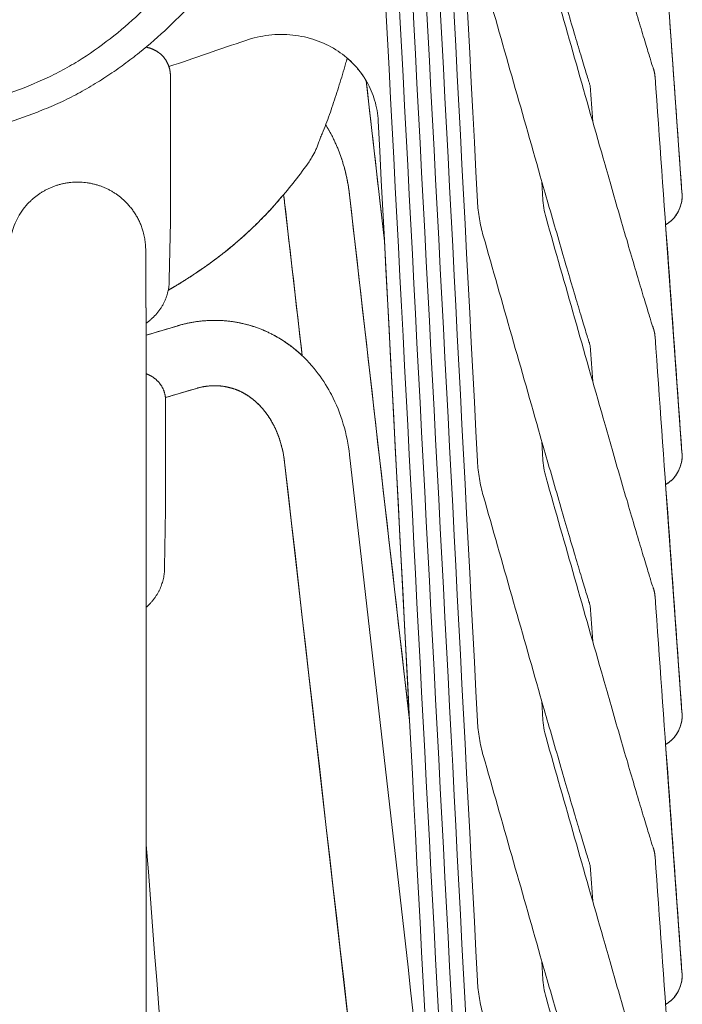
# Model space of a CAD drawing. Header units: centimetres. Extents: x -28 to 145, y -313 to 96.
# Tile 10 of 64: x 15 to 28, y -163 to -145. Entities that reach past the tile are written whole.
import ezdxf

# ---------------------------------------------------------------- set-up
doc = ezdxf.new("R2010")
doc.units = ezdxf.units.CM
doc.layers.add('Main lines', color=7, linetype='Continuous', lineweight=13, true_color=0x000000)
doc.layers.add('Predefinito', color=7, linetype='Continuous', true_color=0x000000)

# ---------------------------------------------------------------- blocks, each defined once
blk = doc.blocks.new('CB-298_Petal_Stacked_2D_Front')
at = {"layer": 'Main lines'}
for p, q in [((27.643, 50.179), (27.343, 54.363)), ((27.643, 50.179), (27.343, 54.363)), ((20.346, 49.999), (20.667, 47.186)), ((20.346, 49.999), (20.667, 47.186)), ((27.643, 45.407), (27.343, 49.59)), ((27.643, 45.407), (27.343, 49.59)), ((18.158, 46.414), (18.73, 46.584)), ((18.158, 46.414), (18.73, 46.584)), ((20.114, 45.964), (20.142, 45.913)), ((20.114, 45.964), (20.142, 45.913)), ((20.346, 45.226), (24.428, 9.467)), ((20.346, 45.226), (24.428, 9.467)), ((27.643, 40.634), (27.343, 44.817)), ((27.643, 40.634), (27.343, 44.817)), ((17.805, 42.564), (17.805, 43.122)), ((27.643, 35.861), (27.343, 40.044)), ((27.643, 35.861), (27.343, 40.044))]:
    blk.add_line(p, q, dxfattribs=at)
for points in [[(18.229, 48.565), (18.229, 48.582), (18.248, 49.643), (18.248, 49.644), (18.248, 52.33), (18.248, 52.331)], [(21.844, 52.232), (22.18, 49.285), (22.64, 40.483), (21.538, 50.135)], [(21.844, 52.232), (22.18, 49.285), (22.64, 40.483), (21.538, 50.135)], [(21.206, 51.241), (21.158, 51.328), (21.101, 51.425)], [(21.206, 51.241), (21.158, 51.328), (21.101, 51.425)], [(20.164, 49.953), (20.255, 50.057), (20.325, 50.139)], [(20.164, 49.953), (20.255, 50.057), (20.325, 50.139)], [(17.797, 48.97), (17.798, 48.773), (17.799, 48.556), (17.8, 48.324), (17.801, 47.796), (17.801, 47.781)], [(17.8, 48.324), (17.799, 48.556), (17.798, 48.773), (17.797, 48.97)], [(18.391, 47.736), (18.39, 47.735), (17.802, 47.56)], [(18.391, 47.736), (18.39, 47.735), (17.802, 47.56)], [(18.161, 46.357), (18.161, 44.357), (18.161, 44.357), (18.142, 43.295), (18.142, 43.278)]]:
    blk.add_lwpolyline(points, dxfattribs=at)
for points in [[(23.888, 50.018), (23.28, 61.647), (22.672, 73.275), (22.065, 84.903)], [(23.888, 45.245), (23.28, 56.874), (22.672, 68.502), (22.065, 80.131)], [(23.888, 40.472), (23.28, 52.101), (22.672, 63.729), (22.065, 75.358)], [(23.888, 35.7), (23.28, 47.328), (22.672, 58.957), (22.065, 70.585)], [(23.888, 30.927), (23.28, 42.555), (22.672, 54.184), (22.065, 65.812)], [(23.888, 26.154), (23.28, 37.782), (22.672, 49.411), (22.065, 61.039)], [(27.148, 57.081), (27.313, 54.78), (27.478, 52.48), (27.643, 50.179)], [(23.888, 21.381), (23.28, 33.01), (22.672, 44.638), (22.065, 56.267)], [(25.147, 54.489), (25.496, 53.263), (25.846, 52.037), (26.195, 50.811)], [(25.041, 50.482), (24.692, 51.708), (24.342, 52.934), (23.993, 54.16)], [(19.632, 52.974), (19.162, 52.814), (18.692, 52.653), (18.222, 52.493)], [(27.148, 52.308), (27.313, 50.007), (27.478, 47.707), (27.643, 45.407)], [(21.844, 52.232), (21.956, 51.25), (22.068, 50.267), (22.18, 49.285)], [(26.004, 51.481), (25.988, 51.702), (25.973, 51.922), (25.957, 52.143)], [(23.888, 16.608), (23.28, 28.237), (22.672, 39.865), (22.065, 51.494)], [(25.07, 50.381), (25.075, 50.281), (25.081, 50.181), (25.086, 50.081)], [(20.346, 49.999), (20.341, 50.046), (20.334, 50.093), (20.325, 50.139)], [(21.538, 50.135), (21.905, 46.918), (22.273, 43.7), (22.64, 40.483)], [(20.667, 47.186), (20.56, 48.124), (20.453, 49.061), (20.346, 49.999)], [(27.544, 49.78), (27.493, 49.702), (27.424, 49.637), (27.343, 49.59)], [(25.147, 49.716), (25.496, 48.49), (25.846, 47.264), (26.195, 46.038)], [(25.041, 45.709), (24.692, 46.935), (24.342, 48.161), (23.993, 49.387)], [(17.802, 47.56), (17.998, 47.618), (18.194, 47.677), (18.39, 47.735)], [(27.148, 47.535), (27.313, 45.235), (27.478, 42.934), (27.643, 40.634)], [(26.004, 46.709), (25.988, 46.929), (25.973, 47.15), (25.957, 47.37)], [(18.73, 46.584), (18.539, 46.528), (18.349, 46.471), (18.158, 46.414)], [(25.07, 45.608), (25.075, 45.508), (25.081, 45.408), (25.086, 45.308)], [(24.428, 9.467), (23.067, 21.386), (21.707, 33.306), (20.346, 45.226)], [(23.1, 31.681), (22.579, 36.242), (22.059, 40.802), (21.538, 45.362)], [(25.147, 44.943), (25.496, 43.717), (25.846, 42.491), (26.195, 41.265)], [(27.544, 45.007), (27.493, 44.929), (27.424, 44.864), (27.343, 44.817)], [(25.041, 40.936), (24.692, 42.162), (24.342, 43.388), (23.993, 44.614)], [(17.805, -3.275), (17.805, 12.191), (17.805, 27.656), (17.805, 43.122)], [(27.148, 42.762), (27.313, 40.462), (27.478, 38.161), (27.643, 35.861)], [(26.004, 41.936), (25.988, 42.156), (25.973, 42.377), (25.957, 42.597)], [(25.07, 40.835), (25.075, 40.735), (25.081, 40.635), (25.086, 40.535)], [(25.147, 40.171), (25.496, 38.945), (25.846, 37.719), (26.195, 36.493)], [(27.544, 40.235), (27.493, 40.156), (27.424, 40.091), (27.343, 40.044)], [(25.041, 36.163), (24.692, 37.389), (24.342, 38.616), (23.993, 39.842)], [(20.265, 6.348), (19.445, 16.966), (18.625, 27.584), (17.805, 38.202)], [(27.148, 37.989), (27.313, 35.689), (27.478, 33.389), (27.643, 31.088)], [(26.004, 37.163), (25.988, 37.383), (25.973, 37.604), (25.957, 37.824)], [(25.07, 36.062), (25.075, 35.962), (25.081, 35.862), (25.086, 35.762)], [(27.544, 35.462), (27.493, 35.383), (27.424, 35.318), (27.343, 35.271)], [(25.147, 35.398), (25.496, 34.172), (25.846, 32.946), (26.195, 31.72)]]:
    blk.add_open_spline(points, degree=3, dxfattribs=at)
for points, knots in [([(0, 50.024), (0.49, 50.023), (0.98, 50.032), (1.957, 50.069), (2.446, 50.097), (3.178, 50.141), (3.422, 50.157), (3.91, 50.187), (4.155, 50.202), (4.887, 50.248), (5.375, 50.279), (6.107, 50.331), (6.351, 50.35), (6.839, 50.389), (7.083, 50.411), (7.814, 50.479), (8.3, 50.531), (9.271, 50.65), (9.756, 50.716), (10.481, 50.828), (10.722, 50.868), (11.204, 50.952), (11.445, 50.997), (11.925, 51.091), (12.165, 51.141), (12.643, 51.247), (12.88, 51.303), (13.354, 51.42), (13.59, 51.482), (14.06, 51.611), (14.294, 51.678), (14.76, 51.821), (14.992, 51.896), (15.45, 52.059), (15.678, 52.147), (16.012, 52.298), (16.123, 52.352), (16.286, 52.439), (16.34, 52.469), (16.447, 52.53), (16.5, 52.562), (16.76, 52.722), (16.956, 52.86), (17.329, 53.151), (17.507, 53.304), (17.761, 53.541), (17.844, 53.622), (18.005, 53.786), (18.083, 53.869), (18.309, 54.118), (18.45, 54.286), (18.713, 54.622), (18.836, 54.79), (19.007, 55.04), (19.062, 55.123), (19.167, 55.288), (19.217, 55.369), (19.359, 55.609), (19.443, 55.763), (19.554, 55.983), (19.588, 56.054), (19.636, 56.157), (19.652, 56.191), (19.681, 56.258), (19.695, 56.291), (19.735, 56.386), (19.759, 56.447), (19.801, 56.56), (19.82, 56.613), (19.856, 56.712), (19.873, 56.758), (19.904, 56.842), (19.919, 56.882), (19.946, 56.955), (19.959, 56.989), (19.985, 57.051), (19.999, 57.079), (20.029, 57.131), (20.044, 57.155), (20.077, 57.2), (20.093, 57.222), (20.142, 57.284), (20.174, 57.323), (20.217, 57.372), (20.229, 57.386), (20.241, 57.399)], [322.610066, 322.610066, 322.610066, 322.610066, 337.38222, 337.38222, 352.154375, 352.154375, 359.540452, 359.540452, 366.926529, 366.926529, 381.698684, 381.698684, 389.084761, 389.084761, 396.470839, 396.470839, 411.242993, 411.242993, 426.015148, 426.015148, 433.401225, 433.401225, 440.787302, 440.787302, 448.173379, 448.173379, 455.559457, 455.559457, 462.945534, 462.945534, 470.331611, 470.331611, 477.717688, 477.717688, 485.103766, 485.103766, 488.796804, 488.796804, 490.643324, 490.643324, 492.489843, 492.489843, 499.87592, 499.87592, 507.261997, 507.261997, 510.955036, 510.955036, 514.648075, 514.648075, 522.034152, 522.034152, 529.420229, 529.420229, 533.113268, 533.113268, 536.806306, 536.806306, 544.192384, 544.192384, 547.885422, 547.885422, 549.731942, 549.731942, 551.578461, 551.578461, 555.2715, 555.2715, 558.964538, 558.964538, 562.657577, 562.657577, 566.350616, 566.350616, 570.043654, 570.043654, 573.736693, 573.736693, 577.429731, 577.429731, 581.12277, 581.12277, 588.508847, 588.508847, 591.578861, 591.578861, 591.578861, 591.578861]), ([(0, 49.648), (0.486, 49.647), (0.971, 49.657), (1.941, 49.691), (2.426, 49.713), (3.152, 49.75), (3.395, 49.763), (3.879, 49.789), (4.121, 49.803), (4.605, 49.83), (4.848, 49.844), (5.332, 49.872), (5.574, 49.886), (6.058, 49.916), (6.3, 49.932), (6.784, 49.967), (7.026, 49.986), (7.752, 50.047), (8.235, 50.093), (9.199, 50.2), (9.681, 50.26), (10.401, 50.363), (10.641, 50.399), (11.119, 50.476), (11.359, 50.516), (11.836, 50.603), (12.075, 50.649), (12.551, 50.746), (12.788, 50.797), (13.26, 50.905), (13.495, 50.962), (13.964, 51.082), (14.197, 51.144), (14.662, 51.275), (14.894, 51.343), (15.353, 51.491), (15.581, 51.57), (15.918, 51.702), (16.03, 51.748), (16.251, 51.846), (16.361, 51.898), (16.577, 52.01), (16.684, 52.07), (16.843, 52.164), (16.896, 52.196), (16.999, 52.261), (17.05, 52.294), (17.202, 52.395), (17.3, 52.464), (17.493, 52.605), (17.587, 52.677), (17.863, 52.899), (18.039, 53.053), (18.292, 53.291), (18.374, 53.371), (18.535, 53.534), (18.613, 53.617), (18.841, 53.865), (18.984, 54.031), (19.251, 54.362), (19.376, 54.527), (19.551, 54.772), (19.607, 54.853), (19.715, 55.015), (19.766, 55.095), (19.912, 55.329), (19.999, 55.479), (20.112, 55.688), (20.147, 55.755), (20.194, 55.852), (20.209, 55.883), (20.239, 55.944), (20.253, 55.974), (20.293, 56.06), (20.318, 56.114), (20.364, 56.212), (20.385, 56.257), (20.423, 56.341), (20.441, 56.38), (20.478, 56.454), (20.497, 56.488), (20.535, 56.549), (20.555, 56.577), (20.596, 56.631), (20.617, 56.657), (20.678, 56.731), (20.717, 56.777), (20.769, 56.836), (20.785, 56.853), (20.8, 56.868)], [470.567293, 470.567293, 470.567293, 470.567293, 485.272521, 485.272521, 499.977749, 499.977749, 507.330363, 507.330363, 514.682977, 514.682977, 522.035591, 522.035591, 529.388205, 529.388205, 536.740819, 536.740819, 544.093433, 544.093433, 558.798661, 558.798661, 573.503888, 573.503888, 580.856502, 580.856502, 588.209116, 588.209116, 595.56173, 595.56173, 602.914344, 602.914344, 610.266958, 610.266958, 617.619572, 617.619572, 624.972186, 624.972186, 632.3248, 632.3248, 636.001107, 636.001107, 639.677414, 639.677414, 643.353721, 643.353721, 645.191874, 645.191874, 647.030028, 647.030028, 650.706335, 650.706335, 654.382642, 654.382642, 661.735256, 661.735256, 665.411563, 665.411563, 669.08787, 669.08787, 676.440484, 676.440484, 683.793098, 683.793098, 687.469405, 687.469405, 691.145712, 691.145712, 698.498326, 698.498326, 702.174633, 702.174633, 704.012786, 704.012786, 705.85094, 705.85094, 709.527247, 709.527247, 713.203554, 713.203554, 716.879861, 716.879861, 720.556167, 720.556167, 724.232474, 724.232474, 727.908781, 727.908781, 735.261395, 735.261395, 738.446643, 738.446643, 738.446643, 738.446643]), ([(26.195, 55.584), (26.242, 55.42), (26.291, 55.249), (26.341, 55.077), (26.391, 54.9), (26.443, 54.721), (26.494, 54.544), (26.546, 54.367), (26.596, 54.193), (26.646, 54.025), (26.693, 53.861), (26.74, 53.703), (26.783, 53.555), (26.827, 53.408), (26.868, 53.27), (26.905, 53.145), (26.943, 53.018), (26.977, 52.904), (27.007, 52.808), (27.036, 52.712), (27.061, 52.632), (27.079, 52.573), (27.098, 52.515), (27.112, 52.474), (27.115, 52.465)], [41.351222, 41.351222, 41.351222, 41.351222, 41.894339, 41.894339, 41.894339, 42.450957, 42.450957, 42.450957, 43.00754, 43.00754, 43.00754, 43.550523, 43.550523, 43.550523, 44.093339, 44.093339, 44.093339, 44.649283, 44.649283, 44.649283, 45.204346, 45.204346, 45.204346, 45.754847, 45.754847, 45.754847, 45.754847]), ([(25.957, 52.143), (25.951, 52.161), (25.945, 52.182), (25.935, 52.212), (25.914, 52.278), (25.889, 52.36), (25.858, 52.46), (25.828, 52.559), (25.793, 52.675), (25.755, 52.804), (25.717, 52.93), (25.676, 53.069), (25.632, 53.217), (25.588, 53.366), (25.541, 53.525), (25.493, 53.69), (25.444, 53.858), (25.393, 54.034), (25.342, 54.211), (25.29, 54.388), (25.238, 54.568), (25.187, 54.746), (25.137, 54.919), (25.088, 55.09), (25.041, 55.255)], [46.386972, 46.386972, 46.386972, 46.386972, 46.595457, 46.595457, 46.595457, 47.15569, 47.15569, 47.15569, 47.714999, 47.714999, 47.714999, 48.260423, 48.260423, 48.260423, 48.805602, 48.805602, 48.805602, 49.364257, 49.364257, 49.364257, 49.922873, 49.922873, 49.922873, 50.468, 50.468, 50.468, 50.468]), ([(22.065, 51.494), (22.058, 51.624), (22.036, 51.752), (21.999, 51.876), (21.964, 51.993), (21.916, 52.106), (21.855, 52.212), (21.85, 52.221), (21.845, 52.23), (21.84, 52.239), (21.772, 52.353), (21.689, 52.46), (21.595, 52.556), (21.502, 52.649), (21.398, 52.733), (21.284, 52.804), (21.17, 52.875), (21.046, 52.935), (20.916, 52.98), (20.781, 53.026), (20.64, 53.057), (20.496, 53.073), (20.351, 53.088), (20.203, 53.087), (20.056, 53.07), (19.912, 53.053), (19.77, 53.021), (19.632, 52.974)], [77.171545, 77.171545, 77.171545, 77.171545, 77.603754, 77.603754, 77.603754, 78.012246, 78.012246, 78.012246, 78.047161, 78.047161, 78.047161, 78.491143, 78.491143, 78.491143, 78.924348, 78.924348, 78.924348, 79.358675, 79.358675, 79.358675, 79.805903, 79.805903, 79.805903, 80.254194, 80.254194, 80.254194, 80.691383, 80.691383, 80.691383, 80.691383]), ([(21.496, 52.648), (21.486, 52.613), (21.475, 52.578), (21.428, 52.413), (21.389, 52.285), (21.311, 52.033), (21.271, 51.91), (21.211, 51.729), (21.191, 51.67), (21.149, 51.552), (21.128, 51.494), (21.082, 51.378), (21.058, 51.319), (21.028, 51.246), (21.022, 51.231), (21.01, 51.203), (21.005, 51.189), (20.989, 51.147), (20.979, 51.12), (20.961, 51.069), (20.952, 51.045), (20.934, 50.998), (20.924, 50.975), (20.895, 50.909), (20.872, 50.867), (20.832, 50.799), (20.815, 50.772), (20.797, 50.747)], [-266.348446, -266.348446, -266.348446, -266.348446, -263.8895, -263.8895, -254.789862, -254.789862, -245.690224, -245.690224, -241.140405, -241.140405, -236.590587, -236.590587, -232.040768, -232.040768, -230.903313, -230.903313, -229.765858, -229.765858, -227.490949, -227.490949, -225.216039, -225.216039, -222.94113, -222.94113, -218.391311, -218.391311, -215.165551, -215.165551, -215.165551, -215.165551]), ([(21.101, 51.425), (21.102, 51.428), (21.104, 51.432), (21.128, 51.494), (21.149, 51.552), (21.191, 51.67), (21.211, 51.729), (21.271, 51.91), (21.311, 52.033), (21.389, 52.285), (21.428, 52.413), (21.475, 52.578), (21.486, 52.613), (21.496, 52.648)], [236.299593, 236.299593, 236.299593, 236.299593, 236.590587, 236.590587, 241.140405, 241.140405, 245.690224, 245.690224, 254.789862, 254.789862, 263.8895, 263.8895, 266.348446, 266.348446, 266.348446, 266.348446]), ([(21.101, 51.425), (21.102, 51.428), (21.104, 51.432), (21.128, 51.494), (21.149, 51.552), (21.191, 51.67), (21.211, 51.729), (21.271, 51.91), (21.311, 52.033), (21.389, 52.285), (21.428, 52.413), (21.475, 52.578), (21.486, 52.613), (21.496, 52.648)], [236.299593, 236.299593, 236.299593, 236.299593, 236.590587, 236.590587, 241.140405, 241.140405, 245.690224, 245.690224, 254.789862, 254.789862, 263.8895, 263.8895, 266.348446, 266.348446, 266.348446, 266.348446]), ([(21.101, 51.425), (21.121, 51.393), (21.14, 51.361), (21.158, 51.328), (21.167, 51.313), (21.175, 51.298), (21.191, 51.269), (21.198, 51.255), (21.206, 51.241), (21.294, 51.071), (21.367, 50.89), (21.423, 50.702), (21.478, 50.519), (21.516, 50.329), (21.538, 50.135)], [3.492988, 3.492988, 3.492988, 3.492988, 3.613614, 3.613614, 3.613614, 3.667887, 3.667887, 3.719055, 3.719055, 3.719055, 4.331295, 4.331295, 4.331295, 4.927112, 4.927112, 4.927112, 4.927112]), ([(20.797, 50.747), (20.627, 50.509), (20.447, 50.278), (20.255, 50.057), (20.222, 50.018), (20.191, 49.984), (20.164, 49.953), (19.937, 49.701), (19.702, 49.468), (19.44, 49.245), (19.402, 49.214), (19.365, 49.182), (19.292, 49.123), (19.261, 49.098), (19.233, 49.076), (19.076, 48.952), (18.933, 48.848), (18.633, 48.644), (18.494, 48.555), (18.346, 48.466), (18.3, 48.439), (18.254, 48.411), (18.208, 48.385)], [-215.165551, -215.165551, -215.165551, -215.165551, -214.096242, -214.096242, -214.096242, -213.93368, -213.93368, -213.93368, -212.75398, -212.75398, -212.75398, -212.592102, -212.592102, -212.444461, -212.444461, -212.444461, -211.759142, -211.759142, -211.155313, -211.155313, -211.155313, -210.968409, -210.968409, -210.968409, -210.968409]), ([(26.195, 50.811), (26.242, 50.647), (26.291, 50.476), (26.341, 50.304), (26.391, 50.127), (26.443, 49.948), (26.494, 49.771), (26.546, 49.594), (26.596, 49.42), (26.646, 49.252), (26.693, 49.088), (26.74, 48.93), (26.783, 48.782), (26.827, 48.635), (26.868, 48.497), (26.905, 48.373), (26.943, 48.245), (26.977, 48.132), (27.007, 48.035), (27.036, 47.939), (27.061, 47.859), (27.079, 47.8), (27.098, 47.742), (27.112, 47.701), (27.115, 47.693)], [41.351222, 41.351222, 41.351222, 41.351222, 41.894339, 41.894339, 41.894339, 42.450957, 42.450957, 42.450957, 43.00754, 43.00754, 43.00754, 43.550523, 43.550523, 43.550523, 44.093339, 44.093339, 44.093339, 44.649283, 44.649283, 44.649283, 45.204346, 45.204346, 45.204346, 45.754847, 45.754847, 45.754847, 45.754847]), ([(25.957, 47.37), (25.951, 47.388), (25.945, 47.409), (25.935, 47.439), (25.914, 47.505), (25.889, 47.587), (25.858, 47.687), (25.828, 47.787), (25.793, 47.902), (25.755, 48.031), (25.717, 48.157), (25.676, 48.296), (25.632, 48.445), (25.588, 48.593), (25.541, 48.752), (25.493, 48.917), (25.444, 49.085), (25.393, 49.261), (25.342, 49.438), (25.29, 49.616), (25.238, 49.795), (25.187, 49.973), (25.137, 50.146), (25.088, 50.317), (25.041, 50.482)], [46.386972, 46.386972, 46.386972, 46.386972, 46.595457, 46.595457, 46.595457, 47.15569, 47.15569, 47.15569, 47.714999, 47.714999, 47.714999, 48.260423, 48.260423, 48.260423, 48.805602, 48.805602, 48.805602, 49.364257, 49.364257, 49.364257, 49.922873, 49.922873, 49.922873, 50.468, 50.468, 50.468, 50.468]), ([(27.643, 50.179), (27.646, 50.141), (27.649, 50.096), (27.625, 49.945), (27.594, 49.857), (27.544, 49.78)], [94.2312299, 94.2312299, 94.2312299, 94.2312299, 94.4978883, 94.4978883, 94.77612, 94.77612, 94.77612, 94.77612]), ([(15.294, 49.11), (15.294, 49.121), (15.294, 49.13), (15.295, 49.149), (15.295, 49.159), (15.296, 49.178), (15.296, 49.184), (15.297, 49.208), (15.299, 49.231), (15.306, 49.291), (15.31, 49.318), (15.319, 49.37), (15.325, 49.397), (15.344, 49.474), (15.361, 49.527), (15.401, 49.629), (15.425, 49.68), (15.508, 49.829), (15.577, 49.921), (15.657, 50.002)], [6.208048, 6.208048, 6.208048, 6.208048, 8.589359, 8.589359, 10.208597, 10.208597, 10.78937, 10.78937, 12.063527, 12.063527, 12.898393, 12.898393, 13.695164, 13.695164, 15.308043, 15.308043, 16.976797, 16.976797, 20.396301, 20.396301, 20.396301, 20.396301]), ([(15.657, 50.002), (15.577, 49.921), (15.508, 49.829), (15.425, 49.68), (15.401, 49.629), (15.361, 49.527), (15.344, 49.474), (15.325, 49.397), (15.319, 49.37), (15.31, 49.318), (15.306, 49.291), (15.299, 49.231), (15.297, 49.208), (15.296, 49.184), (15.296, 49.178), (15.295, 49.159), (15.295, 49.149), (15.294, 49.13), (15.294, 49.121), (15.294, 49.11)], [588.581386, 588.581386, 588.581386, 588.581386, 592.00089, 592.00089, 593.669644, 593.669644, 595.282523, 595.282523, 596.079294, 596.079294, 596.91416, 596.91416, 598.188317, 598.188317, 598.76909, 598.76909, 600.388329, 600.388329, 602.76964, 602.76964, 602.76964, 602.76964]), ([(23.993, 49.387), (23.963, 49.49), (23.94, 49.594), (23.922, 49.7), (23.905, 49.805), (23.893, 49.911), (23.888, 50.018)], [54.5123841, 54.5123841, 54.5123841, 54.5123841, 54.8446217, 54.8446217, 54.8446217, 55.1768202, 55.1768202, 55.1768202, 55.1768202]), ([(25.086, 50.081), (25.089, 50.019), (25.096, 49.958), (25.106, 49.897), (25.116, 49.836), (25.13, 49.776), (25.147, 49.716)], [36.8976324, 36.8976324, 36.8976324, 36.8976324, 37.1022415, 37.1022415, 37.1022415, 37.3068369, 37.3068369, 37.3068369, 37.3068369]), ([(17.749, 49.458), (17.758, 49.424), (17.767, 49.388), (17.779, 49.322), (17.784, 49.289), (17.79, 49.233), (17.792, 49.214), (17.793, 49.184), (17.794, 49.174), (17.795, 49.151), (17.795, 49.139), (17.795, 49.119), (17.796, 49.109), (17.796, 49.098)], [46.515309, 46.515309, 46.515309, 46.515309, 47.567969, 47.567969, 48.56327, 48.56327, 49.589702, 49.589702, 50.625752, 50.625752, 52.765922, 52.765922, 55.166964, 55.166964, 55.166964, 55.166964]), ([(17.796, 49.098), (17.796, 49.109), (17.795, 49.119), (17.795, 49.139), (17.795, 49.151), (17.794, 49.174), (17.793, 49.184), (17.792, 49.214), (17.79, 49.233), (17.784, 49.289), (17.779, 49.322), (17.767, 49.388), (17.758, 49.424), (17.749, 49.458)], [553.810723, 553.810723, 553.810723, 553.810723, 556.211765, 556.211765, 558.351935, 558.351935, 559.387985, 559.387985, 560.414418, 560.414418, 561.409718, 561.409718, 562.462378, 562.462378, 562.462378, 562.462378]), ([(17.805, 43.122), (17.805, 43.34), (17.805, 43.559), (17.805, 43.776), (17.805, 43.997), (17.805, 44.216), (17.805, 44.434), (17.805, 44.653), (17.805, 44.87), (17.805, 45.083), (17.805, 45.298), (17.804, 45.508), (17.804, 45.712), (17.804, 45.917), (17.804, 46.116), (17.804, 46.308), (17.803, 46.499), (17.803, 46.683), (17.803, 46.859), (17.803, 47.034), (17.802, 47.2), (17.802, 47.358), (17.802, 47.513), (17.802, 47.659), (17.801, 47.796), (17.801, 47.933), (17.801, 48.061), (17.8, 48.179), (17.8, 48.189), (17.8, 48.199), (17.8, 48.209), (17.8, 48.219), (17.8, 48.228), (17.8, 48.238), (17.8, 48.248), (17.8, 48.258), (17.8, 48.267), (17.8, 48.277), (17.8, 48.286), (17.8, 48.296), (17.8, 48.305), (17.8, 48.314), (17.8, 48.324)], [463.969685, 463.969685, 463.969685, 463.969685, 470.521798, 470.521798, 470.521798, 477.197779, 477.197779, 477.197779, 483.959332, 483.959332, 483.959332, 490.764214, 490.764214, 490.764214, 497.56928, 497.56928, 497.56928, 504.331179, 504.331179, 504.331179, 511.008045, 511.008045, 511.008045, 517.561343, 517.561343, 517.561343, 524.115152, 524.115152, 524.115152, 525.115152, 525.115152, 525.115152, 526.115152, 526.115152, 526.115152, 527.115152, 527.115152, 527.115152, 528.115152, 528.115152, 528.115152, 529.115152, 529.115152, 529.115152, 529.115152]), ([(21.538, 45.362), (21.516, 45.556), (21.478, 45.746), (21.423, 45.929), (21.367, 46.117), (21.294, 46.298), (21.206, 46.468), (21.198, 46.482), (21.191, 46.496), (21.175, 46.525), (21.167, 46.54), (21.158, 46.555), (21.08, 46.694), (20.99, 46.825), (20.891, 46.946), (20.772, 47.091), (20.639, 47.221), (20.495, 47.334), (20.349, 47.448), (20.192, 47.545), (20.026, 47.621), (19.856, 47.7), (19.677, 47.757), (19.494, 47.792), (19.311, 47.827), (19.123, 47.839), (18.936, 47.829), (18.752, 47.819), (18.57, 47.788), (18.391, 47.736)], [0, 0, 0, 0, 0.595817, 0.595817, 0.595817, 1.208056, 1.208056, 1.208056, 1.259224, 1.259224, 1.313497, 1.313497, 1.313497, 1.825195, 1.825195, 1.825195, 2.435936, 2.435936, 2.435936, 3.051228, 3.051228, 3.051228, 3.681547, 3.681547, 3.681547, 4.31136, 4.31136, 4.31136, 4.927112, 4.927112, 4.927112, 4.927112]), ([(20.346, 45.226), (20.332, 45.351), (20.307, 45.472), (20.273, 45.587), (20.238, 45.703), (20.194, 45.813), (20.142, 45.913), (20.137, 45.922), (20.133, 45.93), (20.124, 45.947), (20.119, 45.955), (20.114, 45.964), (20.069, 46.044), (20.018, 46.118), (19.963, 46.184), (19.899, 46.263), (19.829, 46.331), (19.755, 46.389), (19.681, 46.447), (19.603, 46.495), (19.523, 46.532), (19.441, 46.569), (19.356, 46.597), (19.269, 46.613), (19.182, 46.63), (19.092, 46.636), (19.001, 46.631), (18.911, 46.626), (18.821, 46.611), (18.73, 46.584)], [-83.467183, -83.467183, -83.467183, -83.467183, -83.073346, -83.073346, -83.073346, -82.6739, -82.6739, -82.6739, -82.640792, -82.640792, -82.605733, -82.605733, -82.605733, -82.27738, -82.27738, -82.27738, -81.890738, -81.890738, -81.890738, -81.505717, -81.505717, -81.505717, -81.113661, -81.113661, -81.113661, -80.721464, -80.721464, -80.721464, -80.339195, -80.339195, -80.339195, -80.339195]), ([(26.195, 46.038), (26.242, 45.874), (26.291, 45.703), (26.341, 45.531), (26.391, 45.354), (26.443, 45.175), (26.494, 44.998), (26.546, 44.822), (26.596, 44.647), (26.646, 44.479), (26.693, 44.315), (26.74, 44.157), (26.783, 44.01), (26.827, 43.862), (26.868, 43.724), (26.905, 43.6), (26.943, 43.472), (26.977, 43.359), (27.007, 43.262), (27.036, 43.167), (27.061, 43.086), (27.079, 43.027), (27.098, 42.969), (27.112, 42.928), (27.115, 42.92)], [41.351222, 41.351222, 41.351222, 41.351222, 41.894339, 41.894339, 41.894339, 42.450957, 42.450957, 42.450957, 43.00754, 43.00754, 43.00754, 43.550523, 43.550523, 43.550523, 44.093339, 44.093339, 44.093339, 44.649283, 44.649283, 44.649283, 45.204346, 45.204346, 45.204346, 45.754847, 45.754847, 45.754847, 45.754847]), ([(25.957, 42.597), (25.951, 42.615), (25.945, 42.636), (25.935, 42.666), (25.914, 42.732), (25.889, 42.814), (25.858, 42.914), (25.828, 43.014), (25.793, 43.129), (25.755, 43.258), (25.717, 43.384), (25.676, 43.523), (25.632, 43.672), (25.588, 43.821), (25.541, 43.979), (25.493, 44.144), (25.444, 44.313), (25.393, 44.488), (25.342, 44.665), (25.29, 44.843), (25.238, 45.022), (25.187, 45.2), (25.137, 45.373), (25.088, 45.544), (25.041, 45.709)], [46.386972, 46.386972, 46.386972, 46.386972, 46.595457, 46.595457, 46.595457, 47.15569, 47.15569, 47.15569, 47.714999, 47.714999, 47.714999, 48.260423, 48.260423, 48.260423, 48.805602, 48.805602, 48.805602, 49.364257, 49.364257, 49.364257, 49.922873, 49.922873, 49.922873, 50.468, 50.468, 50.468, 50.468]), ([(27.643, 45.407), (27.646, 45.369), (27.649, 45.323), (27.625, 45.172), (27.594, 45.084), (27.544, 45.007)], [94.2312299, 94.2312299, 94.2312299, 94.2312299, 94.4978883, 94.4978883, 94.77612, 94.77612, 94.77612, 94.77612]), ([(23.993, 44.614), (23.963, 44.717), (23.94, 44.821), (23.922, 44.927), (23.905, 45.032), (23.893, 45.139), (23.888, 45.245)], [54.5123841, 54.5123841, 54.5123841, 54.5123841, 54.8446217, 54.8446217, 54.8446217, 55.1768202, 55.1768202, 55.1768202, 55.1768202]), ([(25.086, 45.308), (25.089, 45.246), (25.096, 45.185), (25.106, 45.124), (25.116, 45.063), (25.13, 45.003), (25.147, 44.943)], [36.8976324, 36.8976324, 36.8976324, 36.8976324, 37.1022415, 37.1022415, 37.1022415, 37.3068369, 37.3068369, 37.3068369, 37.3068369]), ([(26.195, 41.265), (26.242, 41.101), (26.291, 40.931), (26.341, 40.758), (26.391, 40.581), (26.443, 40.402), (26.494, 40.226), (26.546, 40.049), (26.596, 39.874), (26.646, 39.706), (26.693, 39.542), (26.74, 39.385), (26.783, 39.237), (26.827, 39.089), (26.868, 38.951), (26.905, 38.827), (26.943, 38.699), (26.977, 38.586), (27.007, 38.489), (27.036, 38.394), (27.061, 38.314), (27.079, 38.254), (27.098, 38.196), (27.112, 38.155), (27.115, 38.147)], [41.351222, 41.351222, 41.351222, 41.351222, 41.894339, 41.894339, 41.894339, 42.450957, 42.450957, 42.450957, 43.00754, 43.00754, 43.00754, 43.550523, 43.550523, 43.550523, 44.093339, 44.093339, 44.093339, 44.649283, 44.649283, 44.649283, 45.204346, 45.204346, 45.204346, 45.754847, 45.754847, 45.754847, 45.754847]), ([(25.957, 37.824), (25.951, 37.842), (25.945, 37.863), (25.935, 37.893), (25.914, 37.959), (25.889, 38.042), (25.858, 38.142), (25.828, 38.241), (25.793, 38.356), (25.755, 38.485), (25.717, 38.611), (25.676, 38.75), (25.632, 38.899), (25.588, 39.048), (25.541, 39.206), (25.493, 39.371), (25.444, 39.54), (25.393, 39.715), (25.342, 39.893), (25.29, 40.07), (25.238, 40.25), (25.187, 40.427), (25.137, 40.6), (25.088, 40.771), (25.041, 40.936)], [46.386972, 46.386972, 46.386972, 46.386972, 46.595457, 46.595457, 46.595457, 47.15569, 47.15569, 47.15569, 47.714999, 47.714999, 47.714999, 48.260423, 48.260423, 48.260423, 48.805602, 48.805602, 48.805602, 49.364257, 49.364257, 49.364257, 49.922873, 49.922873, 49.922873, 50.468, 50.468, 50.468, 50.468]), ([(25.086, 40.535), (25.089, 40.473), (25.096, 40.412), (25.106, 40.351), (25.116, 40.29), (25.13, 40.23), (25.147, 40.171)], [36.8976324, 36.8976324, 36.8976324, 36.8976324, 37.1022415, 37.1022415, 37.1022415, 37.3068369, 37.3068369, 37.3068369, 37.3068369]), ([(27.643, 40.634), (27.646, 40.596), (27.649, 40.55), (27.625, 40.399), (27.594, 40.311), (27.544, 40.235)], [94.2312299, 94.2312299, 94.2312299, 94.2312299, 94.4978883, 94.4978883, 94.77612, 94.77612, 94.77612, 94.77612]), ([(23.993, 39.842), (23.963, 39.944), (23.94, 40.049), (23.922, 40.154), (23.905, 40.259), (23.893, 40.366), (23.888, 40.472)], [54.5123841, 54.5123841, 54.5123841, 54.5123841, 54.8446217, 54.8446217, 54.8446217, 55.1768202, 55.1768202, 55.1768202, 55.1768202]), ([(26.195, 36.493), (26.242, 36.328), (26.291, 36.158), (26.341, 35.985), (26.391, 35.809), (26.443, 35.63), (26.494, 35.453), (26.546, 35.276), (26.596, 35.101), (26.646, 34.933), (26.693, 34.769), (26.74, 34.612), (26.783, 34.464), (26.827, 34.316), (26.868, 34.179), (26.905, 34.054), (26.943, 33.927), (26.977, 33.813), (27.007, 33.717), (27.036, 33.621), (27.061, 33.541), (27.079, 33.481), (27.098, 33.423), (27.112, 33.383), (27.115, 33.374)], [41.351222, 41.351222, 41.351222, 41.351222, 41.894339, 41.894339, 41.894339, 42.450957, 42.450957, 42.450957, 43.00754, 43.00754, 43.00754, 43.550523, 43.550523, 43.550523, 44.093339, 44.093339, 44.093339, 44.649283, 44.649283, 44.649283, 45.204346, 45.204346, 45.204346, 45.754847, 45.754847, 45.754847, 45.754847]), ([(25.957, 33.052), (25.951, 33.069), (25.945, 33.09), (25.935, 33.121), (25.914, 33.187), (25.889, 33.269), (25.858, 33.369), (25.828, 33.468), (25.793, 33.584), (25.755, 33.713), (25.717, 33.838), (25.676, 33.977), (25.632, 34.126), (25.588, 34.275), (25.541, 34.434), (25.493, 34.598), (25.444, 34.767), (25.393, 34.942), (25.342, 35.12), (25.29, 35.297), (25.238, 35.477), (25.187, 35.654), (25.137, 35.827), (25.088, 35.998), (25.041, 36.163)], [46.386972, 46.386972, 46.386972, 46.386972, 46.595457, 46.595457, 46.595457, 47.15569, 47.15569, 47.15569, 47.714999, 47.714999, 47.714999, 48.260423, 48.260423, 48.260423, 48.805602, 48.805602, 48.805602, 49.364257, 49.364257, 49.364257, 49.922873, 49.922873, 49.922873, 50.468, 50.468, 50.468, 50.468]), ([(27.643, 35.861), (27.646, 35.823), (27.649, 35.777), (27.625, 35.626), (27.594, 35.538), (27.544, 35.462)], [94.2312299, 94.2312299, 94.2312299, 94.2312299, 94.4978883, 94.4978883, 94.77612, 94.77612, 94.77612, 94.77612]), ([(23.993, 35.069), (23.963, 35.171), (23.94, 35.276), (23.922, 35.381), (23.905, 35.487), (23.893, 35.593), (23.888, 35.7)], [54.5123841, 54.5123841, 54.5123841, 54.5123841, 54.8446217, 54.8446217, 54.8446217, 55.1768202, 55.1768202, 55.1768202, 55.1768202]), ([(25.086, 35.762), (25.089, 35.701), (25.096, 35.639), (25.106, 35.578), (25.116, 35.517), (25.13, 35.457), (25.147, 35.398)], [36.8976324, 36.8976324, 36.8976324, 36.8976324, 37.1022415, 37.1022415, 37.1022415, 37.3068369, 37.3068369, 37.3068369, 37.3068369])]:
    blk.add_open_spline(points, degree=3, knots=knots, dxfattribs=at)
for points, weights in [([(17.823, 52.845), (17.811, 52.848), (17.799, 52.85)], [1, 0.999307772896, 0.998931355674]), ([(18.02, 52.76), (17.93, 52.822), (17.823, 52.845)], [1, 0.981598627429, 1]), ([(18.065, 52.726), (18.043, 52.744), (18.02, 52.76)], [1, 0.998603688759, 1]), ([(18.195, 52.558), (18.148, 52.656), (18.065, 52.726)], [1, 0.979103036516, 1]), ([(21.496, 52.648), (21.704, 52.469), (21.844, 52.232)], [1, 0.98649252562, 1]), ([(21.496, 52.648), (21.704, 52.469), (21.844, 52.232)], [1, 0.98649252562, 1]), ([(18.248, 52.352), (18.243, 52.46), (18.195, 52.558)], [1, 0.978723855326, 1]), ([(27.115, 52.465), (27.142, 52.389), (27.148, 52.308)], [0.857621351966, 0.849586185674, 0.857422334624]), ([(18.248, 52.331), (18.248, 52.341), (18.248, 52.352)], [1, 0.999803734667, 1]), ([(21.423, 50.702), (21.34, 50.982), (21.206, 51.241)], [1, 0.99543204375, 1]), ([(21.423, 50.702), (21.34, 50.982), (21.206, 51.241)], [1, 0.99543204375, 1]), ([(21.538, 50.135), (21.506, 50.423), (21.423, 50.702)], [1, 0.996159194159, 1]), ([(21.538, 50.135), (21.506, 50.423), (21.423, 50.702)], [1, 0.996159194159, 1]), ([(20.325, 50.139), (20.338, 50.069), (20.346, 49.999)], [1, 0.999469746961, 1]), ([(20.325, 50.139), (20.338, 50.069), (20.346, 49.999)], [1, 0.999469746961, 1]), ([(27.544, 49.78), (27.662, 49.963), (27.643, 50.179)], [1, 0.945787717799, 1]), ([(27.544, 49.78), (27.662, 49.963), (27.643, 50.179)], [1, 0.945787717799, 1]), ([(17.425, 50.009), (17.66, 49.777), (17.749, 49.458)], [1, 0.966783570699, 1]), ([(17.749, 49.458), (17.66, 49.777), (17.425, 50.009)], [1, 0.966783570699, 1]), ([(19.44, 49.245), (19.826, 49.575), (20.164, 49.953)], [1, 0.997699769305, 1]), ([(19.44, 49.245), (19.826, 49.575), (20.164, 49.953)], [1, 0.997699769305, 1]), ([(27.343, 49.59), (27.466, 49.661), (27.544, 49.78)], [1, 0.973314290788, 1]), ([(27.343, 49.59), (27.466, 49.661), (27.544, 49.78)], [1, 0.973314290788, 1]), ([(19.233, 49.076), (19.338, 49.159), (19.44, 49.245)], [1, 0.999829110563, 1]), ([(19.233, 49.076), (19.338, 49.159), (19.44, 49.245)], [1, 0.999829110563, 1]), ([(17.796, 49.098), (17.797, 49.034), (17.797, 48.97)], [1, 0.999993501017, 1]), ([(17.797, 48.97), (17.797, 49.034), (17.796, 49.098)], [1, 0.999993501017, 1]), ([(18.346, 48.466), (18.809, 48.743), (19.233, 49.076)], [1, 0.998027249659, 1]), ([(18.346, 48.466), (18.809, 48.743), (19.233, 49.076)], [1, 0.998027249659, 1]), ([(17.801, 47.781), (18.22, 48.066), (18.229, 48.565)], [0.860206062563, 0.823115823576, 0.99281254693]), ([(18.208, 48.385), (18.277, 48.425), (18.346, 48.466)], [1, 0.99996713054, 1]), ([(18.208, 48.385), (18.277, 48.425), (18.346, 48.466)], [1, 0.99996713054, 1]), ([(18.936, 47.829), (18.658, 47.814), (18.391, 47.736)], [1, 0.993469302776, 1]), ([(18.936, 47.829), (18.658, 47.814), (18.391, 47.736)], [1, 0.993469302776, 1]), ([(19.494, 47.792), (19.217, 47.845), (18.936, 47.829)], [1, 0.992660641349, 1]), ([(19.494, 47.792), (19.217, 47.845), (18.936, 47.829)], [1, 0.992660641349, 1]), ([(20.026, 47.621), (19.77, 47.739), (19.494, 47.792)], [1, 0.992562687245, 1]), ([(20.026, 47.621), (19.77, 47.739), (19.494, 47.792)], [1, 0.992562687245, 1]), ([(18.39, 47.735), (18.38, 47.732), (18.371, 47.728)], [0.974694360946, 0.986747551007, 1]), ([(18.391, 47.736), (18.391, 47.735), (18.39, 47.735)], [0.973298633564, 0.97399447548, 0.974694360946]), ([(20.495, 47.334), (20.277, 47.505), (20.026, 47.621)], [1, 0.99327534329, 1]), ([(20.495, 47.334), (20.277, 47.505), (20.026, 47.621)], [1, 0.99327534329, 1]), ([(27.115, 47.693), (27.142, 47.616), (27.148, 47.535)], [0.857621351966, 0.849586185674, 0.857422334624]), ([(20.667, 47.186), (20.584, 47.264), (20.495, 47.334)], [1, 0.99895028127, 1]), ([(20.667, 47.186), (20.584, 47.264), (20.495, 47.334)], [1, 0.99895028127, 1]), ([(17.805, 43.122), (17.805, 44.987), (17.803, 46.851)], [1, 0.999999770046, 1]), ([(17.803, 46.851), (17.862, 46.831), (17.915, 46.798)], [1, 0.993333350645, 1]), ([(17.915, 46.798), (17.924, 46.793), (17.933, 46.787)], [1, 0.999808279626, 1]), ([(17.933, 46.787), (18.043, 46.712), (18.104, 46.594)], [1, 0.96861955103, 1]), ([(18.104, 46.594), (18.161, 46.482), (18.161, 46.357)], [1, 0.972117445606, 1]), ([(18.73, 46.584), (18.863, 46.623), (19.001, 46.631)], [1, 0.993487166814, 1]), ([(18.73, 46.584), (18.863, 46.623), (19.001, 46.631)], [1, 0.993487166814, 1]), ([(19.001, 46.631), (19.136, 46.638), (19.269, 46.613)], [1, 0.992638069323, 1]), ([(19.001, 46.631), (19.136, 46.638), (19.269, 46.613)], [1, 0.992638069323, 1]), ([(19.269, 46.613), (19.401, 46.588), (19.523, 46.532)], [1, 0.9925444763, 1]), ([(19.269, 46.613), (19.401, 46.588), (19.523, 46.532)], [1, 0.9925444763, 1]), ([(19.523, 46.532), (19.647, 46.474), (19.755, 46.389)], [1, 0.993274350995, 1]), ([(19.523, 46.532), (19.647, 46.474), (19.755, 46.389)], [1, 0.993274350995, 1]), ([(19.755, 46.389), (19.87, 46.298), (19.963, 46.184)], [1, 0.994025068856, 1]), ([(19.755, 46.389), (19.87, 46.298), (19.963, 46.184)], [1, 0.994025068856, 1]), ([(19.963, 46.184), (20.048, 46.081), (20.114, 45.964)], [1, 0.996286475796, 1]), ([(19.963, 46.184), (20.048, 46.081), (20.114, 45.964)], [1, 0.996286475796, 1]), ([(20.142, 45.913), (20.223, 45.756), (20.273, 45.587)], [1, 0.995440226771, 1]), ([(20.142, 45.913), (20.223, 45.756), (20.273, 45.587)], [1, 0.995440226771, 1]), ([(20.273, 45.587), (20.325, 45.41), (20.346, 45.226)], [1, 0.996166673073, 1]), ([(20.273, 45.587), (20.325, 45.41), (20.346, 45.226)], [1, 0.996166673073, 1]), ([(27.544, 45.007), (27.662, 45.19), (27.643, 45.407)], [1, 0.945787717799, 1]), ([(27.544, 45.007), (27.662, 45.19), (27.643, 45.407)], [1, 0.945787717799, 1]), ([(27.343, 44.817), (27.466, 44.888), (27.544, 45.007)], [1, 0.973349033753, 1]), ([(27.343, 44.817), (27.466, 44.888), (27.544, 45.007)], [1, 0.973349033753, 1]), ([(18.142, 43.278), (18.134, 42.849), (17.805, 42.564)], [0.99281254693, 0.843182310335, 0.854325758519]), ([(27.115, 42.92), (27.142, 42.843), (27.148, 42.762)], [0.857621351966, 0.849586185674, 0.857422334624]), ([(27.544, 40.235), (27.662, 40.417), (27.643, 40.634)], [1, 0.945787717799, 1]), ([(27.544, 40.235), (27.662, 40.417), (27.643, 40.634)], [1, 0.945787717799, 1]), ([(27.343, 40.044), (27.466, 40.116), (27.544, 40.235)], [1, 0.97331079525, 1]), ([(27.343, 40.044), (27.466, 40.116), (27.544, 40.235)], [1, 0.97331079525, 1]), ([(27.115, 38.147), (27.142, 38.07), (27.148, 37.989)], [0.857621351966, 0.849586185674, 0.857422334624]), ([(27.544, 35.462), (27.662, 35.644), (27.643, 35.861)], [1, 0.9457877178, 1]), ([(27.544, 35.462), (27.662, 35.644), (27.643, 35.861)], [1, 0.9457877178, 1]), ([(27.343, 35.271), (27.466, 35.343), (27.544, 35.462)], [1, 0.973325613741, 1]), ([(27.343, 35.271), (27.466, 35.343), (27.544, 35.462)], [1, 0.973325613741, 1])]:
    blk.add_rational_spline(points, weights, degree=2, dxfattribs=at)
for points, knots in [([(15.657, 50.002), (16.022, 50.37), (16.54, 50.372), (17.058, 50.374), (17.425, 50.009)], [0, 0, 0, 9.817714, 9.817714, 19.635428, 19.635428, 19.635428]), ([(17.425, 50.009), (17.058, 50.374), (16.54, 50.372), (16.022, 50.37), (15.657, 50.002)], [568.945958, 568.945958, 568.945958, 578.763672, 578.763672, 588.581386, 588.581386, 588.581386])]:
    blk.add_rational_spline(points, [1, 0.923878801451, 1, 0.923878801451, 1], degree=2, knots=knots, dxfattribs=at)

msp = doc.modelspace()

# ---------------------------------------------------------------- block references
at = {"layer": 'Predefinito'}
msp.add_blockref('CB-298_Petal_Stacked_2D_Front', (0, -198.658), dxfattribs=at)

doc.saveas('drawing.dxf')
